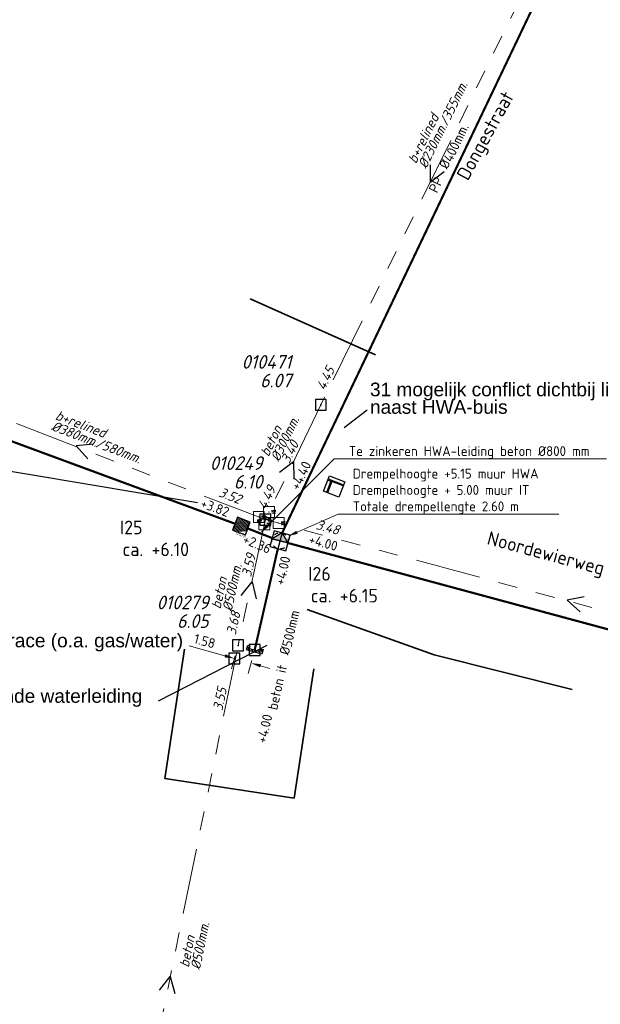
# Model space of a CAD drawing. Header units: metres. Extents: x 151924 to 154502, y 462248 to 463878.
# Tile 5 of 31: x 153141 to 153194, y 463582 to 463672. Entities that reach past the tile are written whole.
import ezdxf
from ezdxf import colors
from ezdxf.entities.mleader import LeaderData, LeaderLine
from ezdxf.enums import TextEntityAlignment as Align
from ezdxf.math import Vec2, Vec3

# ---------------------------------------------------------------- set-up
doc = ezdxf.new("R2010")
doc.units = ezdxf.units.M
doc.header["$PDMODE"] = 64
doc.header["$PDSIZE"] = 1
for name, pattern in [('HIDDENX2', [8, 4, -4]), ('RI-GWA-SO', [18.45, 6, -1.8, 1.75, -1.8, 1.75, -1.8, 1.75, -1.8]), ('RI-HWA_BETON-SO', [11.4, 9, -2.4]), ('RI-HWA_PP-SO', [18.45, 6, -1.8, 1.75, -1.8, 1.75, -1.8, 1.75, -1.8]), ('RI-ITR_BETON-SO', [11.4, 9, -2.4])]:
    doc.linetypes.add(name, pattern=pattern)
doc.layers.get('0').update_dxf_attribs({"linetype": 'CONTINUOUS'})
for name, color, linetype, lineweight in [('B-OI-RI-GWA-MATERIAAL-T18', 11, 'CONTINUOUS', 18), ('B-OI-RI-GWA-PUTDEKSELHOOGTE-T25', 11, 'CONTINUOUS', 25), ('B-OI-RI-GWA_BOB-T18', 11, 'CONTINUOUS', 18), ('B-OI-RI-GWA_BOB-T18-INGEMETEN', 200, 'CONTINUOUS', 18), ('B-OI-RI-GWA_DIAMETER-HOOGTE-T18', 11, 'CONTINUOUS', 18), ('B-OI-RI-GWA_DIAMETER-T18', 11, 'CONTINUOUS', 18), ('B-OI-RI-GWA_PUTNUMMER-T25', 11, 'CONTINUOUS', 18), ('B-OI-RI-GWA_RIOOLPUT-S', 11, 'CONTINUOUS', 25), ('B-OI-RI-GWA_TRANSPORTLEIDING_BETON_250-G', 11, 'RI-GWA-SO', 18), ('B-OI-RI-GWA_TRANSPORTLEIDING_BETON_300-G', 11, 'RI-GWA-SO', 18), ('B-OI-RI-GWA_TRANSPORTLEIDING_BETON_500-G', 11, 'RI-GWA-SO', 18), ('B-OI-RI-GWA_TRANSPORTLEIDING_BETON_EI_300X450-G', 11, 'RI-GWA-SO', 18), ('B-OI-RI-GWA_TRANSPORTLEIDING_BETON_EI_400X600-G', 11, 'RI-GWA-SO', 18), ('B-OI-RI-STROOMRICHTING-S', 252, 'CONTINUOUS', 25), ('B-RO-OG-TOPOGRAFIE-T18', 2, 'CONTINUOUS', 18), ('N-OI-RI-HWA-T18', 1, 'CONTINUOUS', 18), ('N-OI-RI-HWA_RIOOLLEIDING_BETON_800-G', 154, 'RI-HWA_BETON-SO', 35), ('N-OI-RI-HWA_RIOOLLEIDING_PP_400-G', 154, 'RI-HWA_PP-SO', 35), ('N-OI-RI-HWA_STROOMRICHTING-S', 154, 'CONTINUOUS', 25), ('N-OI-RI-ITR_PUTDEKSELHOOGTE-T25', 136, 'CONTINUOUS', 25), ('N-OI-RI-ITR_PUTNUMMER-T25', 136, 'CONTINUOUS', 25), ('N-OI-RI-ITR_RIOOLLEIDING_BETON_500-G', 136, 'RI-ITR_BETON-SO', 35), ('N-OI-RI-ITR_RIOOLLEIDING_BETON_800-G', 136, 'RI-ITR_BETON-SO', 35), ('N-OI-RI-ITR_RIOOLPUT_INSPECTIEPUT-S', 136, 'CONTINUOUS', 25), ('N-OI-RI-ITR_RIOOLPUT_OVERSTORTPUT-S', 136, 'CONTINUOUS', 25), ('N-OI-RI-ITR_SCHILDMUUR-S', 136, 'CONTINUOUS', 25), ('N-OI-RI-ITR_STROOMRICHTING-S', 136, 'CONTINUOUS', 25), ('N-OI-RI-M', 1, 'CONTINUOUS', 18), ('N-RO-KG-GRENS_WERK-G', 7, 'XX-WERKGRENS', 35)]:
    doc.layers.add(name, color=color, linetype=linetype, lineweight=lineweight)
for name, color, linetype, lineweight, plot in [('CALQUE_PTTOPO_ALT', 1, 'CONTINUOUS', 0, False), ('CALQUE_PTTOPO_MAT', 7, 'CONTINUOUS', 0, False), ('PTTOPO', 7, 'CONTINUOUS', 0, False)]:
    doc.layers.add(name, color=color, linetype=linetype, lineweight=lineweight, plot=plot)
for name, color, linetype in [('opmerkingen algemeen', 144, 'CONTINUOUS'), ('opmerkingen nutsgerelateerd', 190, 'CONTINUOUS'), ('VSI-MEETING-18-1-2022', 7, 'CONTINUOUS')]:
    doc.layers.add(name, color=color, linetype=linetype)
doc.layers.get('0').freeze()
doc.styles.add('ARIAL', font='arial.ttf')
doc.styles.add('NLCS-ISO', font='NLCS-ISO.ttf')
doc.styles.add('NLCS-ISO-M200-T18', font='NLCS-ISO.ttf', dxfattribs={"height": 0.36})
doc.styles.add('NLCS-ISO-M500-T18', font='NLCS-ISO.ttf', dxfattribs={"height": 0.9})
doc.styles.add('NLCS-ISO-M500-T18_CURSIEF', font='NLCS-ISO.ttf', dxfattribs={"oblique": 15, "height": 0.9})
doc.styles.add('NLCS-ISO-M500-T25', font='NLCS-ISO.ttf', dxfattribs={"height": 1.25})
doc.styles.add('NLCS-ISO-M500-T25_CURSIEF', font='NLCS-ISO.ttf', dxfattribs={"oblique": 15, "height": 1.25})
doc.styles.add('Style-STANDARD', font='STANDARD.shx')
doc.linetypes.add('XX-WERKGRENS', pattern='A,0,[137,NLCS.SHX,S=0.1,R=0,X=-1.1,Y=-1.35],-6', length=6)
doc.dimstyles.new('NLCS-M500-T18-PIJL_L2_H2', dxfattribs={"dimscale": 0.5, "dimtxt": 2.5, "dimasz": 1.8, "dimexe": 2, "dimexo": 2, "dimgap": 0.7, "dimtad": 1, "dimzin": 0, "dimdsep": 46, "dimtxsty": 'NLCS-ISO-M500-T18', "dimcen": 0, "dimdle": 2, "dimclrd": 256, "dimclre": 256, "dimclrt": 256, "dimazin": 0, "dimtfac": 1, "dimtdec": 3, "dimtofl": 0, "dimtmove": 0, "dimatfit": 3, "dimfxl": 2, "dimfxlon": 1, "dimtfillclr": 256, "dimtolj": 1, "dimtzin": 0, "dimlwd": -1, "dimlwe": -1, "dimarcsym": 0})

# ---------------------------------------------------------------- blocks, each defined once
blk = doc.blocks.new('*U30')
at = {"ltscale": 0.1, "insert": (2.43, -1.32), "char_height": 1.8, "attachment_point": 3, "style": 'NLCS-ISO'}
blk.add_mtext_dynamic_manual_height_columns('%%C', width=3.1412, gutter_width=1.8, heights=[0], dxfattribs=at)
at = {"ltscale": 0.1, "style": 'NLCS-ISO'}
blk.add_attdef('BOBL', text='', height=1.8, dxfattribs=at).set_placement((-94.84, 0), align=Align.BOTTOM_RIGHT)
blk.add_attdef('MAT', text='', height=1.8, rotation=360, dxfattribs=at).set_placement((-1, -3.84), align=Align.BOTTOM_RIGHT)
blk.add_attdef('DIA', text='', height=1.8, rotation=360, dxfattribs=at).set_placement((2.43, -3.84), align=Align.BOTTOM_LEFT)
blk.add_attdef('BOBR', text='', height=1.8, dxfattribs=at).set_placement((76.74, -3.24), align=Align.BOTTOM_LEFT)
blk = doc.blocks.new('*U31')
at = {"ltscale": 0.1, "insert": (2.43, -1.32), "char_height": 1.8, "attachment_point": 3, "style": 'NLCS-ISO'}
blk.add_mtext_dynamic_manual_height_columns('%%C', width=3.1412, gutter_width=1.8, heights=[0], dxfattribs=at)
at = {"ltscale": 0.1, "style": 'NLCS-ISO'}
blk.add_attdef('BOBL', text='', height=1.8, dxfattribs=at).set_placement((-41.84, 0), align=Align.BOTTOM_RIGHT)
blk.add_attdef('BOBR', text='', height=1.8, dxfattribs=at).set_placement((60.78, 0), align=Align.BOTTOM_LEFT)
blk.add_attdef('MAT', text='', height=1.8, rotation=360, dxfattribs=at).set_placement((-1, -3.84), align=Align.BOTTOM_RIGHT)
blk.add_attdef('DIA', text='', height=1.8, rotation=360, dxfattribs=at).set_placement((2.43, -3.84), align=Align.BOTTOM_LEFT)
blk = doc.blocks.new('N-SRI-PUT_OVERSTORT-SO')
at = {"ltscale": 0.1}
blk.add_hatch(color=256, dxfattribs=at).paths.add_polyline_path([(0, 2), (-2, 0), (2, 0)])
for p, q in [((0, 2), (-2, 0)), ((0, 2), (0, -2)), ((0, 2), (2, 0)), ((2, 0), (-2, 0))]:
    blk.add_line(p, q, dxfattribs=at)
at = {"lineweight": -3, "flags": 128}
blk.add_lwpolyline([(-2, -2), (2, -2), (2, 2), (-2, 2)], close=True, dxfattribs=at)
at = {"ltscale": 0.1, "flags": 128}
blk.add_lwpolyline([(0, 2), (-2, 0), (2, 0)], close=True, dxfattribs=at)
at = {"linetype": 'HIDDENX2', "lineweight": -3, "ltscale": 0.25}
blk.add_circle((0, 0), 2, dxfattribs=at)
blk = doc.blocks.new('SRI-SCHILDMUUR')
for p, q in [((-0.023, 0.725), (-0.246, 0.525)), ((0.007, 0.725), (-0.216, 0.525)), ((0.2, 0.589), (0, 0.41)), ((0.2, 0.562), (0, 0.383)), ((0.2, 0.254), (0, 0.074)), ((0.2, 0.227), (0, 0.048)), ((0.2, -0.418), (-0.143, -0.725)), ((0.2, -0.445), (-0.113, -0.725)), ((0.2, -0.082), (0, -0.261)), ((0.2, -0.109), (0, -0.288))]:
    blk.add_line(p, q)
blk.add_lwpolyline([(-0.246, -0.525), (0, -0.525), (0, 0.525), (-0.246, 0.525), (-0.246, 0.725), (0.2, 0.725), (0.2, -0.725), (-0.246, -0.725)], close=True)
blk = doc.blocks.new('*U43')
at = {"ltscale": 0.1, "insert": (2.43, -1.32), "char_height": 1.8, "attachment_point": 3, "style": 'NLCS-ISO'}
blk.add_mtext_dynamic_manual_height_columns('%%C', width=3.1412, gutter_width=1.8, heights=[0], dxfattribs=at)
at = {"ltscale": 0.1, "style": 'NLCS-ISO'}
blk.add_attdef('BOBR', text='', height=1.8, dxfattribs=at).set_placement((13.22, 0), align=Align.BOTTOM_LEFT)
blk.add_attdef('BOBL', text='', height=1.8, dxfattribs=at).set_placement((-10.45, -3.24), align=Align.BOTTOM_RIGHT)
blk.add_attdef('MAT', text='', height=1.8, rotation=360, dxfattribs=at).set_placement((-1, -3.84), align=Align.BOTTOM_RIGHT)
blk.add_attdef('DIA', text='', height=1.8, rotation=360, dxfattribs=at).set_placement((2.43, -3.84), align=Align.BOTTOM_LEFT)
blk = doc.blocks.new('N-SRI-PUT_ITR_1.25X1.25')
at = {"ltscale": 0.1}
h = blk.add_hatch(dxfattribs=at)
h.set_pattern_fill('DOTS', color=256, scale=0.075, style=0)
h.set_pattern_definition([(0, (-0.40003, -0.40001), (0.059531, 0.1190625), [0, -0.1190625])])
h.paths.add_polyline_path([(0.625, -0.625), (0.625, 0.625), (-0.625, 0.625), (-0.625, -0.625)])
at = {"lineweight": -3, "flags": 128}
blk.add_lwpolyline([(0.625, -0.625), (0.625, 0.625), (-0.625, 0.625), (-0.625, -0.625)], close=True, dxfattribs=at)
at = {"insert": (0.71, -0.275), "char_height": 0.18, "attachment_point": 1, "rotation": 90, "style": 'NLCS-ISO-M200-T18'}
blk.add_mtext_dynamic_manual_height_columns('1.25x1.25', width=0.15881, gutter_width=0.9, heights=[0], dxfattribs=at)
blk = doc.blocks.new('*U47')
at = {"ltscale": 0.1, "insert": (2.43, 1.32), "char_height": 1.8, "attachment_point": 9, "style": 'NLCS-ISO'}
blk.add_mtext_dynamic_manual_height_columns('%%C', width=3.1412, gutter_width=1.8, heights=[0], dxfattribs=at)
at = {"ltscale": 0.1, "style": 'NLCS-ISO'}
for tag, p in [('BOBL', (-58.51, 0)), ('MAT', (-1, 0.6))]:
    blk.add_attdef(tag, text='', height=1.8, dxfattribs=at).set_placement(p, align=Align.BOTTOM_RIGHT)
for tag, p in [('DIA', (2.43, 0.6)), ('BOBR', (50.31, -3.24))]:
    blk.add_attdef(tag, text='', height=1.8, dxfattribs=at).set_placement(p, align=Align.BOTTOM_LEFT)
blk = doc.blocks.new('*D64')
at = {"layer": '', "color": 0, "transparency": 16777216}
for p in [(153160.8, 463614.93), (153162.325, 463614.504), (153160.464, 463613.729)]:
    blk.add_point(p, dxfattribs=at)
at = {"layer": 'N-OI-RI-M', "transparency": 16777216}
for p, q in [((153159.598, 463613.971), (153156.323, 463614.886)), ((153160.531, 463613.967), (153160.195, 463612.766)), ((153162.055, 463613.541), (153161.72, 463612.34)), ((153162.856, 463613.061), (153163.723, 463612.819))]:
    blk.add_line(p, q, dxfattribs=at)
for points in [[(153159.638, 463614.115), (153159.557, 463613.826), (153160.464, 463613.729)], [(153162.896, 463613.205), (153162.815, 463612.916), (153161.989, 463613.303)]]:
    blk.add_solid(points, dxfattribs=at)
at = {"layer": 'N-OI-RI-M', "transparency": 16777216, "insert": (153157.742, 463615.32), "char_height": 0.9, "attachment_point": 5, "rotation": 344.39332, "style": 'NLCS-ISO-M500-T18'}
blk.add_mtext('\\A1;1.58', dxfattribs=at)
blk = doc.blocks.new('PTTOPO')
at = {"layer": 'PTTOPO'}
blk.add_point((0, 0), dxfattribs=at)
at = {"layer": 'CALQUE_PTTOPO_ALT', "style": 'Style-STANDARD', "width": 0.8}
blk.add_attdef('ALT', text='', height=0.1, dxfattribs=at).set_placement((0.25, -0.1), align=Align.MIDDLE_LEFT)
at = {"layer": 'CALQUE_PTTOPO_MAT', "style": 'Style-STANDARD', "width": 0.8}
blk.add_attdef('MAT', text='', height=0.1, dxfattribs=at).set_placement((0.25, 0.1), align=Align.MIDDLE_LEFT)

msp = doc.modelspace()

# ---------------------------------------------------------------- linework, layer by layer
at = {"layer": 'B-OI-RI-GWA_RIOOLPUT-S', "linetype": 'Continuous'}
for p in [(153168.39, 463636.99), (153163.302, 463626.465, 3.546), (153160.8, 463614.93)]:
    msp.add_point(p, dxfattribs=at)
at = {"layer": 'B-OI-RI-GWA_TRANSPORTLEIDING_BETON_250-G'}
msp.add_line((153188.43, 463677.8), (153168.39, 463636.99), dxfattribs=at)
at = {"layer": 'B-OI-RI-GWA_TRANSPORTLEIDING_BETON_300-G'}
msp.add_line((153168.39, 463636.99), (153163.302, 463626.465, 3.546), dxfattribs=at)
at = {"layer": 'B-OI-RI-GWA_TRANSPORTLEIDING_BETON_500-G'}
for p in [(153163.302, 463626.465, 3.546), (153148.38, 463554.2)]:
    msp.add_line(p, (153160.8, 463614.93), dxfattribs=at)
at = {"layer": 'B-OI-RI-GWA_TRANSPORTLEIDING_BETON_EI_300X450-G'}
msp.add_line((153218.57, 463611.57), (153163.302, 463626.465, 3.546), dxfattribs=at)
at = {"layer": 'B-OI-RI-GWA_TRANSPORTLEIDING_BETON_EI_400X600-G'}
msp.add_line((153163.302, 463626.465, 3.546), (153128.54, 463639.88), dxfattribs=at)
at = {"layer": 'B-OI-RI-STROOMRICHTING-S'}
for points in [[(153178.4, 463659), (153178.41, 463657.4), (153179.69, 463658.37)], [(153147.55, 463633.39), (153145.95, 463633.23), (153147.04, 463632.04)], [(153164.6, 463630.8), (153165.88, 463631.79), (153165.9, 463630.18)], [(153161.07, 463619.5), (153162.08, 463620.76), (153162.47, 463619.19)], [(153192.54, 463619.39), (153190.96, 463619.08), (153192.17, 463618)], [(153153.6, 463583.3), (153154.59, 463584.57), (153155.01, 463583.01)]]:
    msp.add_lwpolyline(points, dxfattribs=at)
at = {"layer": 'N-OI-RI-HWA_RIOOLLEIDING_BETON_800-G', "const_width": 0.2, "flags": 128}
msp.add_lwpolyline([(153161.69, 463625.65), (153163.933, 463624.764)], dxfattribs=at)
at = {"layer": 'N-OI-RI-HWA_RIOOLLEIDING_PP_400-G', "const_width": 0.2, "flags": 128}
msp.add_lwpolyline([(153193.299, 463684.905), (153164.841, 463625.24)], dxfattribs=at)
at = {"layer": 'N-OI-RI-ITR_RIOOLLEIDING_BETON_500-G', "const_width": 0.2, "flags": 128}
msp.add_lwpolyline([(153164.445, 463623.793), (153162.325, 463614.504)], dxfattribs=at)
at = {"layer": 'N-OI-RI-ITR_RIOOLLEIDING_BETON_800-G', "const_width": 0.2, "flags": 128}
for points in [[(153105.384, 463646.442), (153105.384, 463646.442), (153160.518, 463626.084)], [(153165.366, 463624.319), (153256.929, 463599.61)]]:
    msp.add_lwpolyline(points, dxfattribs=at)
at = {"layer": 'N-OI-RI-ITR_RIOOLPUT_OVERSTORTPUT-S', "flags": 128}
msp.add_lwpolyline([(153168.636, 463629.068), (153169.182, 463630.465), (153170.579, 463629.92), (153170.033, 463628.522)], close=True, dxfattribs=at)
for points in [[(153169.316, 463629.983), (153168.915, 463628.959)], [(153170.433, 463629.547), (153169.409, 463629.947), (153169.009, 463628.922)], [(153169.036, 463630.093), (153169.316, 463629.983)], [(153169.072, 463630.186), (153170.47, 463629.64)]]:
    msp.add_lwpolyline(points, dxfattribs=at)
at = {"layer": 'N-RO-KG-GRENS_WERK-G', "flags": 128}
for points in [[(153173.387, 463641.573), (153161.917, 463646.706)], [(153167.141, 463618.23), (153178.774, 463614.047), (153191.412, 463610.877)], [(153155.897, 463614.592), (153154.074, 463602.731), (153165.935, 463600.909), (153167.758, 463612.77)]]:
    msp.add_lwpolyline(points, dxfattribs=at)
at = {"layer": 'opmerkingen algemeen', "flags": 128}
msp.add_lwpolyline([(153157.072, 463628.003), (153136.634, 463631.411)], dxfattribs=at)
at = {"layer": 'opmerkingen nutsgerelateerd', "flags": 128}
for points in [[(153170.536, 463634.918), (153172.639, 463636.532)], [(153153.513, 463609.845), (153163.482, 463614.935)]]:
    msp.add_lwpolyline(points, dxfattribs=at)

# ---------------------------------------------------------------- block references
at = {"layer": 'N-OI-RI-HWA_STROOMRICHTING-S', "xscale": 0.4999999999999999, "yscale": 0.4999999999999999, "zscale": 0.4999999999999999, "rotation": 64.50007599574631}
msp.add_blockref('*U47', (153180.383, 463657.825), dxfattribs=at).add_auto_attribs({'MAT': 'PP', 'DIA': '400mm.', 'BOBL': '+4.40', 'BOBR': '+3.56'})
at = {"layer": 'N-OI-RI-ITR_RIOOLPUT_INSPECTIEPUT-S', "rotation": 249.6835209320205}
msp.add_blockref('N-SRI-PUT_ITR_1.25X1.25', (153161.104, 463625.867), dxfattribs=at)
at = {"layer": 'N-OI-RI-ITR_RIOOLPUT_OVERSTORTPUT-S', "xscale": 0.3750000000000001, "yscale": 0.3750000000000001, "zscale": 0.3750000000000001, "rotation": 344.7273880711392}
msp.add_blockref('N-SRI-PUT_OVERSTORT-SO', (153164.643, 463624.516), dxfattribs=at)
at = {"layer": 'N-OI-RI-ITR_SCHILDMUUR-S', "rotation": 254.2940268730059}
msp.add_blockref('SRI-SCHILDMUUR', (153162.325, 463614.504), dxfattribs=at)
at = {"layer": 'N-OI-RI-ITR_STROOMRICHTING-S'}
for name, p, xscale, yscale, zscale, rotation, values in [('*U31', (153128.681, 463637.889), 0.5, 0.5, 0.5, 339.7209387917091, {'MAT': 'beton it', 'DIA': '800mm', 'BOBL': '+3.82', 'BOBR': '+3.82'}), ('*U30', (153215.47, 463610.871), 0.5, 0.5, 0.5, 344.7964558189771, {'MAT': 'beton it', 'DIA': '800mm', 'BOBL': '+4.00', 'BOBR': '+4.00'}), ('*U43', (153163.812, 463613.884), 0.4999999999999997, 0.4999999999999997, 0.4999999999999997, 77.10028503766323, {'MAT': 'beton it', 'DIA': '500mm', 'BOBL': '+4.00', 'BOBR': '+4.00'})]:
    msp.add_blockref(name, p, dxfattribs=dict(at, xscale=xscale, yscale=yscale, zscale=zscale, rotation=rotation)).add_auto_attribs(values)
at = {"layer": 'PTTOPO'}
ref = msp.add_blockref('PTTOPO', (153163.302, 463626.465, 3.546), dxfattribs=at)
ref.add_attrib('ALT', '3.546', dxfattribs={"layer": 'CALQUE_PTTOPO_ALT', "height": 0.1, "style": 'Style-STANDARD', "width": 0.8}).set_placement((153162.541, 463626.263, 3.546), align=Align.MIDDLE_LEFT)
ref.add_attrib('MAT', 'Bob-5', dxfattribs={"layer": 'CALQUE_PTTOPO_MAT', "height": 0.1, "style": 'Style-STANDARD', "width": 0.8}).set_placement((153162.556, 463626.395, 3.546), align=Align.MIDDLE_LEFT)
at = {"layer": 'VSI-MEETING-18-1-2022'}
for p, values in [((153162.706, 463626.695, 3.485), {'ALT': '3.523', 'MAT': 'bok16'}), ((153163.639, 463627.162, 3.311), {'ALT': '4.434', 'MAT': 'bok18'}), ((153163.204, 463626.014, 3.408), {'ALT': '3.590', 'MAT': 'bok15'}), ((153163.302, 463626.465, 3.546), {'ALT': '5.999', 'MAT': 'put6'}), ((153164.522, 463626.141, 3.477), {'ALT': '3.482', 'MAT': 'bok17'})]:
    msp.add_blockref('PTTOPO', p, dxfattribs=at).add_auto_attribs(values)

# ---------------------------------------------------------------- texts
at = {"layer": 'B-OI-RI-GWA-MATERIAAL-T18', "linetype": 'ByBlock', "style": 'NLCS-ISO-M500-T18_CURSIEF', "oblique": 15}
for s, rotation, p in [('b+relined', 63.84637, (153177.111, 463659.039)), ('b+relined', 339.09492, (153143.98, 463635.673)), ('beton', 64.21067, (153163.59, 463632.171)), ('beton', 77.60666, (153159.19, 463618.221)), ('beton', 78.44172, (153156.276, 463585.346))]:
    msp.add_text(s, height=0.9, rotation=rotation, dxfattribs=at).set_placement(p)
at = {"layer": 'B-OI-RI-GWA-PUTDEKSELHOOGTE-T25', "linetype": 'ByBlock', "style": 'NLCS-ISO-M500-T25_CURSIEF', "oblique": 15}
for s, p in [('6.07', (153165.69, 463638.59)), ('6.10', (153163.04, 463629.305)), ('6.05', (153158.1, 463616.53))]:
    msp.add_text(s, height=1.25, dxfattribs=at).set_placement(p, align=Align.RIGHT)
at = {"layer": 'B-OI-RI-GWA_BOB-T18', "linetype": 'ByBlock', "style": 'NLCS-ISO-M500-T18_CURSIEF', "oblique": 15}
msp.add_text('4.45', height=0.9, rotation=64.21067, dxfattribs=at).set_placement((153168.744, 463638.247))
for s, rotation, p in [('3.40', 63.84637, (153166.403, 463633.398)), ('4.49', 64.21067, (153164.296, 463629.27)), ('3.68', 77.60666, (153161.039, 463617.91)), ('3.55', 78.44172, (153159.783, 463610.953))]:
    msp.add_text(s, height=0.9, rotation=rotation, dxfattribs=at).set_placement(p, align=Align.RIGHT)
at = {"layer": 'B-OI-RI-GWA_BOB-T18-INGEMETEN', "linetype": 'ByBlock', "style": 'NLCS-ISO-M500-T18_CURSIEF', "oblique": 15}
for s, rotation, p in [('3.52', 339.09492, (153158.951, 463628.612)), ('3.59', 77.60666, (153161.986, 463621.153))]:
    msp.add_text(s, height=0.9, rotation=rotation, dxfattribs=at).set_placement(p)
msp.add_text('3.48', height=0.9, rotation=344.79055, dxfattribs=at).set_placement((153169.952, 463625.045), align=Align.RIGHT)
at = {"layer": 'B-OI-RI-GWA_DIAMETER-HOOGTE-T18', "linetype": 'ByBlock', "style": 'NLCS-ISO-M500-T18_CURSIEF', "oblique": 15}
for s, rotation, p in [('/355mm.', 63.84637, (153179.971, 463662.481)), ('/580mm.', 339.09492, (153147.669, 463633.14))]:
    msp.add_text(s, height=0.9, rotation=rotation, dxfattribs=at).set_placement(p)
at = {"layer": 'B-OI-RI-GWA_DIAMETER-T18', "linetype": 'ByBlock', "style": 'NLCS-ISO-M500-T18_CURSIEF', "oblique": 15}
for s, rotation, p in [('%%c230mm.', 63.84637, (153178.053, 463658.576)), ('%%c300mm.', 64.21067, (153164.536, 463631.714)), ('%%c380mm.', 339.09492, (153143.606, 463634.692)), ('%%c500mm.', 77.60666, (153160.215, 463617.995)), ('%%c500mm.', 78.44172, (153157.304, 463585.135))]:
    msp.add_text(s, height=0.9, rotation=rotation, dxfattribs=at).set_placement(p)
at = {"layer": 'B-OI-RI-GWA_PUTNUMMER-T25', "linetype": 'ByBlock', "style": 'NLCS-ISO-M500-T25_CURSIEF', "oblique": 15}
for s, p in [('010471', (153165.69, 463640.299)), ('010249', (153163.04, 463631.014)), ('010279', (153158.1, 463618.239))]:
    msp.add_text(s, height=1.25, dxfattribs=at).set_placement(p, align=Align.RIGHT)
at = {"layer": 'B-RO-OG-TOPOGRAFIE-T18', "style": 'NLCS-ISO-M200-T18'}
for s, rotation, p in [('Dongestraat', 61.4, (153183.616, 463661.588)), ('Noordewierweg', 345, (153188.983, 463623.213))]:
    msp.add_text(s, height=1.25, rotation=rotation, dxfattribs=at).set_placement(p, align=Align.MIDDLE)
at = {"layer": 'N-OI-RI-HWA_STROOMRICHTING-S', "style": 'NLCS-ISO-M500-T25'}
msp.add_text('+2.36', height=0.9, rotation=337.16725, dxfattribs=at).set_placement((153162.264, 463623.572, 4.276), align=Align.BOTTOM_CENTER)
at = {"layer": 'N-OI-RI-ITR_PUTDEKSELHOOGTE-T25', "style": 'NLCS-ISO-M500-T25'}
for s, p in [('ca. +6.10', (153150.209, 463623.109)), ('ca. +6.15', (153167.465, 463618.861))]:
    msp.add_text(s, height=1.25, dxfattribs=at).set_placement(p)
at = {"layer": 'N-OI-RI-ITR_PUTNUMMER-T25', "style": 'NLCS-ISO-M500-T25'}
for s, p in [('I25', (153149.976, 463625.117)), ('I26', (153167.232, 463620.869))]:
    msp.add_text(s, height=1.25, dxfattribs=at).set_placement(p)
at = {"layer": 'opmerkingen nutsgerelateerd', "style": 'ARIAL'}
for s, p in [('31 mogelijk conflict dichtbij liggende waterleiding', (153172.894, 463637.771)), ('naast HWA-buis', (153172.894, 463636.165)), ('30 bij doortrekken IT ontstaat een conflict met nutstrace (o.a. gas/water)', (153100.151, 463614.751)), ('29 mogelijk conflict dichtbij liggende waterleiding', (153114.452, 463609.665))]:
    msp.add_text(s, height=1.25, dxfattribs=at).set_placement(p)

# ---------------------------------------------------------------- dimensions: what is measured, and where the dimension line sits
at = {"layer": 'N-OI-RI-M'}
dim = msp.add_aligned_dim(p1=(153162.325, 463614.504), p2=(153160.8, 463614.93), distance=1.247, dimstyle='NLCS-M500-T18-PIJL_L2_H2', dxfattribs=at)
dim.commit()
dim.dimension.update_dxf_attribs({"geometry": '*D64', "text_midpoint": (153157.742, 463615.32)})

# ---------------------------------------------------------------- leaders
at = {"layer": 'N-OI-RI-HWA-T18'}
ml = msp.add_multileader_mtext('Standard', dxfattribs=at)
ml.set_content('Te zinkeren HWA-leiding beton %%C800 mm', color=256, style='NLCS-ISO-M500-T18')
ml.set_leader_properties(color=256, linetype='ByLayer', lineweight=-1)
ml.build(insert=Vec2(0, 0))
ml.multileader.update_dxf_attribs({"text_left_attachment_type": 5, "text_right_attachment_type": 5, "dogleg_length": 0.9, "arrow_head_size": 0.9})
ctx = ml.context
ctx.base_point, ctx.char_height, ctx.arrow_head_size, ctx.landing_gap_size, ctx.plane_origin = Vec3(153170.501, 463632.025), 0.9, 0.9, 0.45, Vec3(-214.314, 58.139)
ctx.left_attachment, ctx.right_attachment = 5, 5
notes = []
notes.append((ctx, [(0, (1, 1, 0), (153169.601, 463632.025), (1, 0), 0.9, [(0, [(153162.828, 463625.235)], 0, [])])]))
ctx.mtext.insert, ctx.mtext.flow_direction = Vec3(153170.951, 463633.195), 5
ml = msp.add_multileader_mtext('Standard', dxfattribs=at)
ml.set_content('Drempelhoogte +5.15 muur HWA\\PDrempelhoogte + 5.00 muur IT\\PTotale drempellengte 2.60 m', color=256, style='NLCS-ISO-M500-T18')
ml.set_leader_properties(color=256, linetype='ByLayer', lineweight=-1)
ml.build(insert=Vec2(0, 0))
ml.multileader.update_dxf_attribs({"text_left_attachment_type": 5, "text_right_attachment_type": 5, "dogleg_length": 0.9, "arrow_head_size": 0.9})
ctx = ml.context
ctx.base_point, ctx.char_height, ctx.arrow_head_size, ctx.landing_gap_size, ctx.plane_origin = Vec3(153170.864, 463626.959), 0.9, 0.9, 0.45, Vec3(-53.144, -259.697)
ctx.left_attachment, ctx.right_attachment = 5, 5
notes.append((ctx, [(0, (1, 1, 0), (153169.964, 463626.959), (1, 0), 0.9, [(0, [(153165.38, 463624.937)], 0, [])])]))
ctx.mtext.insert, ctx.mtext.flow_direction = Vec3(153171.314, 463631.129), 5
for ctx, leaders in notes:
    for number, flags, end, landing, length, lines in leaders:
        leader = LeaderData()
        leader.index, (leader.has_last_leader_line, leader.has_dogleg_vector, leader.attachment_direction) = number, flags
        leader.last_leader_point, leader.dogleg_vector, leader.dogleg_length = Vec3(end), Vec3(landing), length
        for number, points, colour, breaks in lines:
            line = LeaderLine()
            line.index, line.vertices, line.color, line.breaks = number, Vec3.list(points), colors.encode_raw_color(colour), breaks
            leader.lines.append(line)
        ctx.leaders.append(leader)

doc.saveas('drawing.dxf')
